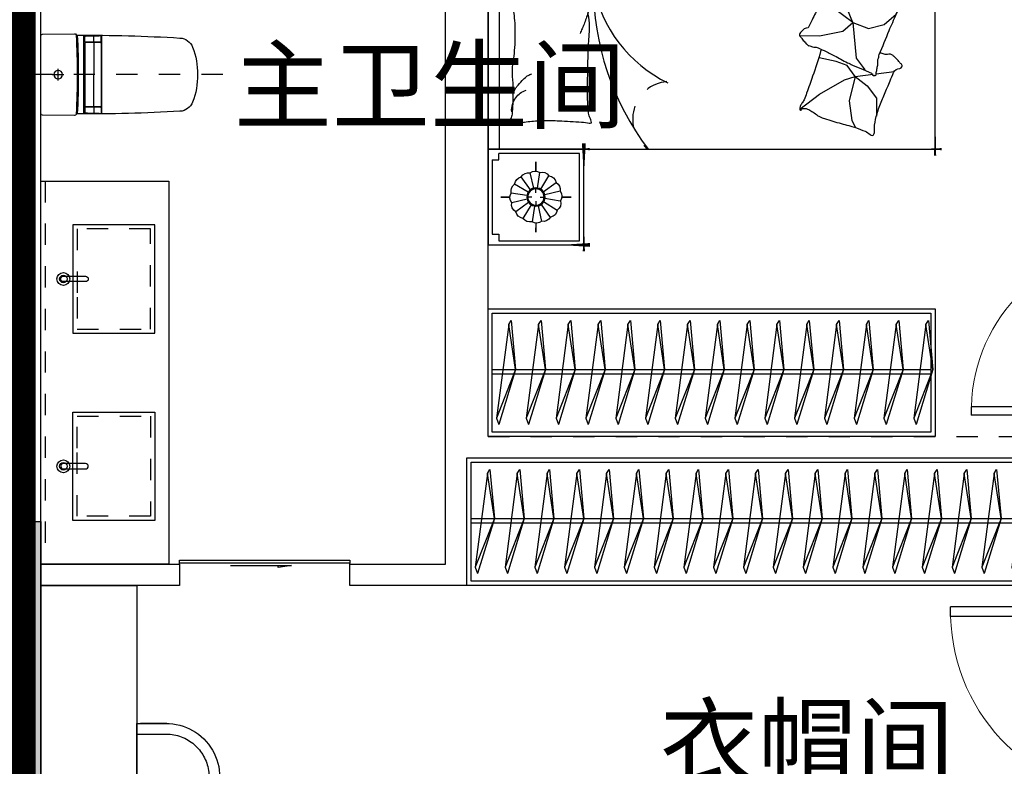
# Model space of a CAD drawing. Header units: millimetres. Extents: x 296296 to 297283, y 219875 to 220035.
# Tile 113 of 256: x 296789.19 to 296793.81, y 220017.64 to 220021.15. Entities that reach past the tile are written whole.
import ezdxf

# ---------------------------------------------------------------- set-up
doc = ezdxf.new("R2010")
doc.units = ezdxf.units.MM
for name, pattern in [('185洋房-中间套（报建版）-旧规$0$DASH', [0.35, 0.25, -0.1]), ('185洋房-中间套（报建版）-旧规$0$洋房户型$0$CONTINOUS', [0]), ('185洋房-中间套（报建版）-旧规$0$洋房户型$0$DASH', [0.35, 0.25, -0.1]), ('185洋房-中间套（报建版）-旧规$0$洋房户型$0$XU-140-SF-N1$0$DASH', [0.35, 0.25, -0.1])]:
    doc.linetypes.add(name, pattern=pattern)
doc.layers.add('面积-计容-住宅-1', color=1, linetype='Continuous', lineweight=0)
doc.styles.get("Standard").update_dxf_attribs({"font": 'arial.ttf'})

# ---------------------------------------------------------------- blocks, each defined once
blk = doc.blocks.new('wy53eu64i765i57i78i')
blk.add_hatch(color=253).paths.add_polyline_path([(982074.855165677, 187858.4381568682), (982274.855165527, 187858.4381568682), (982274.855165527, 184858.4381608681), (982074.855165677, 184858.4381608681)])
at = {"color": 253}
blk.add_lwpolyline([(982074.855165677, 187858.4381568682), (982274.855165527, 187858.4381568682), (982274.855165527, 184858.4381608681), (982074.855165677, 184858.4381608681)], close=True, dxfattribs=at)
blk = doc.blocks.new('sayea5yuteaytuytrauyt')
h = blk.add_hatch()
h.set_pattern_fill('钢筋混凝土', color=253, scale=100)
h.set_pattern_definition([(45, (0, 0), (-176.7766952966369, 176.7766952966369), []), (49.99999999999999, (0, 0), (717.2601826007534, -62.75213498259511), [75, -825]), (355, (0, 0), (-138.751333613, 752.1921337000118), [60, -660]), (100.4514, (59.77168, -5.22934), (578.5093817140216, 689.4395420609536), [63.74019000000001, -701.142112]), (46.1842, (0, 200), (1067.241048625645, -165.5190143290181), [112.5, -1237.5]), (96.63560000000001, (88.936745, 186.206693), (934.6627055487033, 974.1178709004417), [95.610288, -1051.713]), (351.1842, (0, 200), (934.6619451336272, 974.1186009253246), [90, -990]), (21, (100, 150), (596.9070521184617, -402.6188906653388), [75, -825]), (326.0000000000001, (100, 150), (243.3153319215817, 725.150045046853), [60, -660]), (71.4514, (149.742233, 116.448394), (840.22262858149, 322.5304967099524), [63.74019000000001, -701.142112]), (37.5, (0, 0), (12.15985531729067, 332.8938538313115), [0, -652, 0, -670, 0, -662.5]), (7.5, (0, 0), (263.0695374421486, 394.4117118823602), [0, -382, 0, -637, 0, -252.5]), (327.5, (-223, 0), (533.822436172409, -22.55487173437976), [0, -250, 0, -780, 0, -1035]), (317.5, (-323, 0), (583.1861693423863, 100.1049823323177), [0, -325, 0, -518, 0, -735])])
h.paths.add_polyline_path([(1007424.854593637, 89058.43775986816), (1007424.854593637, 87258.43856486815), (1007174.854593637, 87258.43856486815), (1007174.854593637, 89058.43775986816)])
h.paths.add_polyline_path([(1021574.855280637, 89058.43775986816), (1021574.855280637, 87258.43856486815), (1021324.855280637, 87258.43856486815), (1021324.855280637, 89058.43775986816)])
h.paths.add_polyline_path([(989374.8548266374, 89058.43775186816), (989374.8548266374, 87258.43815686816), (989124.8548266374, 87258.43815686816), (989124.8548266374, 89058.43775186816)])
h.paths.add_polyline_path([(1039624.855051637, 89058.43775186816), (1039624.855051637, 87258.43815686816), (1039374.855051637, 87258.43815686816), (1039374.855051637, 89058.43775186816)])
h.paths.add_polyline_path([(1014474.854936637, 87858.43815686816), (1014474.854936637, 84858.43816086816), (1014274.854936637, 84858.43816086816), (1014274.854936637, 87858.43815686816)])
h.paths.add_polyline_path([(1044574.854944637, 92958.43692786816), (1044574.854944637, 91158.43691286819), (1044374.854944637, 91158.43691286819), (1044374.854944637, 92758.43691286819), (1044074.854822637, 92758.43691286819), (1044074.854822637, 92958.43691286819)])
h.paths.add_polyline_path([(984374.8549336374, 92758.43691286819), (984374.8549336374, 91158.43691286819), (984174.8549336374, 91158.43691286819), (984174.8548116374, 92958.43691286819), (984674.8550556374, 92958.43691286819), (984674.8550556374, 92758.43691286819)])
h.paths.add_polyline_path([(1027974.850721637, 92758.43691286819), (1027974.850721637, 91258.40206186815), (1027774.850721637, 91258.40206186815), (1027774.850721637, 92958.43691286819), (1028324.850721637, 92958.43691286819), (1028324.850721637, 92758.43691286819)])
h.paths.add_polyline_path([(1000974.859155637, 92958.43691286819), (1000974.859155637, 91258.40206186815), (1000774.859155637, 91258.40206186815), (1000774.859155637, 92758.43691286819), (1000424.859155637, 92758.43691286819), (1000424.859155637, 92958.43691286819)])
h.paths.add_polyline_path([(1033174.859613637, 92958.43691286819), (1033174.859613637, 91258.40205786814), (1032974.859613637, 91258.40205786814), (1032974.859613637, 92758.43691286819), (1032624.859613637, 92758.43691286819), (1032624.859613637, 92958.43691286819)])
h.paths.add_polyline_path([(995774.8502636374, 92758.43691286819), (995774.8502636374, 91258.40205786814), (995574.8502636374, 91258.40205786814), (995574.8502636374, 92958.43691286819), (996124.8502636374, 92958.43691286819), (996124.8502636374, 92758.43691286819)])
h.paths.add_polyline_path([(1014874.854936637, 80258.43772586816), (1014874.854936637, 80058.43772586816), (1014274.854936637, 80058.43772586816), (1014274.854936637, 81858.43772586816), (1014474.854936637, 81858.43772586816), (1014474.854936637, 80258.43772586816)])
h.paths.add_polyline_path([(1046674.855165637, 92358.43775186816), (1046674.855165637, 90658.43777086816), (1046474.855165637, 90658.43777086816), (1046474.855165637, 92158.43775186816), (1046024.855051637, 92158.43775186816), (1046024.855051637, 92358.43775186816)])
h.paths.add_polyline_path([(982274.8547116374, 92158.43775186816), (982274.8547116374, 90658.43777086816), (982074.8547116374, 90658.43777086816), (982074.8547116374, 92358.43775186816), (982724.8548266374, 92358.43775186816), (982724.8548266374, 92158.43775186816)])
h.paths.add_polyline_path([(1042874.855566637, 80058.43772586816), (1042874.855604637, 79458.43791586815), (1042074.855596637, 79458.43791586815), (1042074.855596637, 79658.43791586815), (1042674.855566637, 79658.43791586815), (1042674.855528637, 80258.43772586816), (1043624.855539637, 80258.43772586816), (1043624.855539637, 80058.43772586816)])
h.paths.add_polyline_path([(1010674.855341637, 80058.43772586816), (1010674.855379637, 79458.43791586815), (1009874.855367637, 79458.43791586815), (1009874.855367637, 79658.43791586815), (1010474.855341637, 79658.43791586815), (1010474.855303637, 80258.43772586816), (1011424.855310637, 80258.43772586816), (1011424.855310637, 80058.43772586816)])
h.paths.add_polyline_path([(1018874.854505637, 79658.43791586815), (1018874.854505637, 79458.43791586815), (1018074.854498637, 79458.43791586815), (1018074.854536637, 80058.43772586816), (1017324.854563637, 80058.43772586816), (1017324.854563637, 80258.43772586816), (1018274.854536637, 80258.43773286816), (1018274.854536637, 79658.43791586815)])
h.paths.add_polyline_path([(986674.8542806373, 79658.43791586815), (986674.8542806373, 79458.43791586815), (985874.8542736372, 79458.43791586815), (985874.8543116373, 80058.43772586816), (985124.8543376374, 80058.43772586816), (985124.8543376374, 80258.43772586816), (986074.8543116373, 80258.43773286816), (986074.8543116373, 79658.43791586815)])
h.paths.add_polyline_path([(1016574.855280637, 92758.43691286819), (1016574.855280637, 91158.43691286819), (1016374.855280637, 91158.43691286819), (1016374.855280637, 92158.43775186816), (1016074.855051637, 92158.43775186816), (1016074.855051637, 92358.43775186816), (1016374.855280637, 92358.43775186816), (1016374.855280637, 92958.43691286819), (1016874.855280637, 92958.43691286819), (1016874.855280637, 92758.43691286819)])
h.paths.add_polyline_path([(1012374.854593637, 92158.43775186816), (1012374.854593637, 91158.43691286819), (1012174.854593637, 91158.43691286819), (1012174.854593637, 92758.43691286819), (1011874.854593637, 92758.43691286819), (1011874.854593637, 92958.43691286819), (1012374.854593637, 92958.43691286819), (1012374.854593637, 92358.43775186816), (1012674.854826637, 92358.43775186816), (1012674.854826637, 92158.43775186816)])
h.paths.add_polyline_path([(1031699.854631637, 87258.43614286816), (1031699.854631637, 86658.43778686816), (1029249.854215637, 86658.43778686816), (1029249.854215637, 87258.43614286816), (1029449.854215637, 87258.43614286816), (1029449.854215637, 86858.43778286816), (1031499.854631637, 86858.43778286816), (1031499.854631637, 87258.43614286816)])
h.paths.add_polyline_path([(999499.8556616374, 87258.43614286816), (999499.8556616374, 86658.43778686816), (997049.8552426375, 86658.43778686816), (997049.8552426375, 87258.43614286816), (997249.8552426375, 87258.43614286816), (997249.8552426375, 86858.43778286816), (999299.8556616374, 86858.43778286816), (999299.8556616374, 87258.43614286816)])
h.paths.add_polyline_path([(1029449.854215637, 89158.43772886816), (1029449.854215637, 88743.43829786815), (1029249.854215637, 88743.43829786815), (1029249.854215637, 89358.43772886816), (1031699.854631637, 89358.43772886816), (1031699.854631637, 88743.43913286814), (1031499.854631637, 88743.43913286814), (1031499.854631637, 89158.43772886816)])
h.paths.add_polyline_path([(999499.8556616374, 89358.43772886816), (999499.8556616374, 88743.43829786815), (999299.8556616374, 88743.43829786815), (999299.8556616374, 89158.43772886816), (997249.8552426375, 89158.43772886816), (997249.8552426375, 88743.43913286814), (997049.8552426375, 88743.43913286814), (997049.8552426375, 89358.43772886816)])
h.paths.add_polyline_path([(1026174.845110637, 92958.43691286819), (1026174.845110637, 90058.43717586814), (1025974.845110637, 90058.43717586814), (1025974.845110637, 92758.43691286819), (1025574.850809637, 92758.43691286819), (1025574.850809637, 92958.43691286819)])
h.paths.add_polyline_path([(1002774.864763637, 92758.43691286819), (1002774.864763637, 90058.43717586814), (1002574.864763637, 90058.43717586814), (1002574.864763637, 92958.43691286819), (1003174.859068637, 92958.43691286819), (1003174.859068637, 92758.43691286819)])
h.paths.add_polyline_path([(993974.8547306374, 92958.43691686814), (993974.8547306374, 90058.44779286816), (993774.8547306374, 90058.44779286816), (993774.8547306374, 92758.43691286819), (993374.8515306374, 92758.43691286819), (993374.8515306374, 92958.43691286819)])
h.paths.add_polyline_path([(1034974.855142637, 92758.43691286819), (1034974.855142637, 90058.44779286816), (1034774.855142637, 90058.44779286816), (1034774.855142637, 92958.43691686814), (1035374.858343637, 92958.43691286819), (1035374.858343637, 92758.43691286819)])
h.paths.add_polyline_path([(1046674.855165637, 83408.43776386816), (1046674.855165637, 80058.43772586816), (1046074.855165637, 80058.43772586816), (1046074.855165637, 80258.43772586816), (1046474.855165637, 80258.43772586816), (1046474.855165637, 83408.43776386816)])
h.paths.add_polyline_path([(982674.8547116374, 80258.43772586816), (982674.8547116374, 80058.43772586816), (982074.8547116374, 80058.43772586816), (982074.8547116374, 83408.43776386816), (982274.8547116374, 83408.43776386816), (982274.8547116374, 80258.43772586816)])
h.paths.add_polyline_path([(1001674.854280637, 89358.43772886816), (1001674.854280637, 86658.43778686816), (1001474.854280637, 86658.43778686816), (1001474.854280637, 89158.43772886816), (1000774.859155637, 89158.43772886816), (1000774.859155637, 89358.43772886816)])
h.paths.add_polyline_path([(1027274.855596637, 89158.43772886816), (1027274.855596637, 86658.43778686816), (1027074.855596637, 86658.43778686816), (1027074.855596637, 89358.43772886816), (1027974.850721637, 89358.43772886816), (1027974.850721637, 89158.43772886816)])
h.paths.add_polyline_path([(995074.8548266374, 89158.43772886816), (995074.8548266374, 86658.43778686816), (994874.8548266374, 86658.43778686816), (994874.8548266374, 89358.43772886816), (995774.8502636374, 89358.43772886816), (995774.8502636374, 89158.43772886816)])
h.paths.add_polyline_path([(1033874.855051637, 89358.43772886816), (1033874.855051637, 86658.43778686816), (1033674.855051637, 86658.43778686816), (1033674.855051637, 89158.43772886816), (1032974.859613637, 89158.43772886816), (1032974.859613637, 89358.43772886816)])
h.paths.add_polyline_path([(989374.8548266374, 92958.43691286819), (989374.8548266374, 92158.43691286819), (988974.8548266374, 92158.43691286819), (988974.8548266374, 92958.43691286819)])
h.paths.add_polyline_path([(1007574.854593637, 92958.43691286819), (1007574.854593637, 92158.43691286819), (1007174.854593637, 92158.43691286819), (1007174.854593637, 92958.43691286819)])
h.paths.add_polyline_path([(995074.8548266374, 79658.43738986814), (995074.8548266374, 79258.43738986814), (994374.8548266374, 79258.43738986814), (994374.8548266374, 79658.43738986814)])
h.paths.add_polyline_path([(1002174.854280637, 79658.43738986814), (1002174.854280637, 79258.43738986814), (1001474.854280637, 79258.43738986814), (1001474.854280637, 79658.43738986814)])
h.paths.add_polyline_path([(1027274.855596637, 79658.43738986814), (1027274.855596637, 79258.43738986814), (1026574.855596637, 79258.43738986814), (1026574.855596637, 79658.43738986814)])
h.paths.add_polyline_path([(1034374.855051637, 79658.43738986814), (1034374.855051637, 79258.43738986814), (1033674.855051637, 79258.43738986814), (1033674.855051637, 79658.43738986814)])
h.paths.add_polyline_path([(1039774.855051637, 92958.43691286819), (1039774.855051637, 92158.43691286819), (1039374.855051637, 92158.43691286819), (1039374.855051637, 92958.43691286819)])
h.paths.add_polyline_path([(1021574.855280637, 92958.43691286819), (1021574.855280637, 92158.43691286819), (1021174.855280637, 92158.43691286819), (1021174.855280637, 92958.43691286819)])
at = {"color": 253}
blk.add_lwpolyline([(1014474.854936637, 87858.43815686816), (1014474.854936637, 84858.43816086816), (1014274.854936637, 84858.43816086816), (1014274.854936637, 87858.43815686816), (1014474.854936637, 87858.43815686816)], close=True, dxfattribs=at)
blk = doc.blocks.new('4uyh5uj6kj67j75rykjtuk7tsik76ykj')
at = {"color": 253}
for s, p in [('主卫生间', (840380.9273978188, 431740)), ('衣帽间', (842383.0000000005, 428650))]:
    blk.add_text(s, height=337.5886524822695, dxfattribs=at).set_placement(p)
blk = doc.blocks.new('185洋房-中间套（报建版）-旧规$0$洋房户型$0$11A$C643C1FD2')
at = {"color": 253}
for points in [[(28.00162752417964, 342.6770962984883, -0.2633679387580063), (0.0515171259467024, 361.4657623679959, -0.494818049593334), (9.22300753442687, 380.2089987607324, -0.049224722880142), (26.89366485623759, 381.9528907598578, -0.0368308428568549), (50.53589313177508, 380.2089987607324, -0.0318926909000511), (88.513958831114, 372.0737317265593, 0.0357819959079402), (122.4282498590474, 365.0841070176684, 0.0329412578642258), (212.0899194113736, 359.1705537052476, 0.0265644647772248), (323.3170857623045, 365.0841070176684, 0.0179054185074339), (360.8313586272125, 370.4487565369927, -0.0333974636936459), (381.0393698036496, 372.7026747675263, -0.0320396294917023), (418.1219118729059, 371.9701745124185, 0.018441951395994), (482.4437609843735, 368.9494421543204, 0.0108372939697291), (547.20722402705, 369.7023622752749, 0.0146238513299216), (595.1154809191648, 372.7026747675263, 0.1112493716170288), (617.6622878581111, 380.009099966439, -0.1537083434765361), (634.5505437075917, 383.9622313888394, -0.0764444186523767), (641.9869964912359, 382.2391803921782, -0.215512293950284), (643.9398537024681, 380.2089987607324, -0.5858582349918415), (641.2773915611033, 377.1638927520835, 0.3634893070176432), (636.428366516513, 374.5792910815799, 0.1917162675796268), (636.3710470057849, 363.0441536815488, -0.1296753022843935), (638.3061893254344, 346.4303289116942, -0.0173502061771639), (635.3064320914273, 329.6262630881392, 0.0193256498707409), (632.6727208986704, 314.5282753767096, 0.0188175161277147), (626.0583722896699, 246.1461785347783, 0.0218280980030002), (625.1612337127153, 186.9199199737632, 0.0062041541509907), (626.5468691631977, 153.0692459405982, 0.0019630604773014), (632.6727208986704, 46.17539165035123, 0.0283408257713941), (636.9498540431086, 10.04676229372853, -0.1170135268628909), (636.428366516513, 1.137023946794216, -0.3660599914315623), (634.9992988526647, 0.2057491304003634, -0.0397304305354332), (621.4055880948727, 3.013640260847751, -0.0483088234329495), (607.6671159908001, 8.49546699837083, 0.0629807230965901), (596.9933037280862, 12.39658056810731, 0.0405796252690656), (573.5959727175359, 15.7771522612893, 0.0143450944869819), (506.85604535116, 18.02642949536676, 0.0054844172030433), (381.4113608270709, 17.27782013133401, 0.0071527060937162), (285.2684470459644, 14.27319686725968, 0.0087615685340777), (242.7241944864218, 11.586396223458, -0.0081531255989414), (197.0090114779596, 8.643489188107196, -0.062510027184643), (139.879690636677, 13.04411358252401, 0.078669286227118), (94.29284231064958, 15.08410701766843, 0.0478250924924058), (71.93141105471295, 10.36764307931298, -0.0344939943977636), (41.1465831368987, 3.013640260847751, -0.0235713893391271), (15.81139786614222, -8.1299222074e-06, -0.5102284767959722), (14.85667191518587, 1.137023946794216), (22.36815910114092, 31.16260241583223), (43.02460189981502, 113.7327313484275, 0.0730409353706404), (44.97563112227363, 133.3135636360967, 0.0233051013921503), (39.26876032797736, 194.4262439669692, 0.0182988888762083), (35.19884174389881, 217.2706755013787, -0.0109698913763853), (27.85368260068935, 255.2657693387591, -0.0422811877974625), (24.94686314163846, 289.579173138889, -0.0272005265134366), (27.85368260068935, 342.9727865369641)], [(583.8483481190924, 374.5792910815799, 0.0881531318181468), (549.3185234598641, 371.0355364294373, 0.0881531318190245), (518.1231781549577, 355.8132692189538, 0.0775471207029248), (496.4769416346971, 334.2011149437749, 0.077547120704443), (482.4437609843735, 307.0218101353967)], [(501.8616993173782, 368.8804882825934, 0.0278421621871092), (478.0799251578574, 358.2673156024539, 0.0486850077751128), (465.5431597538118, 350.1835615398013, 0.0236664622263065), (437.6198862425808, 325.8245057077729, 0.0312234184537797), (418.5966097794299, 305.1453350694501, 0.0468009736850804), (413.4886008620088, 297.4792006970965, 0.023190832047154), (405.4516541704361, 280.7496055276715)], [(118.3913605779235, 15.79728258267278, 0.0097294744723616), (145.6801728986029, 24.82911724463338, 0.009729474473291), (172.5969230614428, 34.91583502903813, 0.0079705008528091), (194.3418602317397, 43.95450188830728, 0.0079705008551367), (215.7876314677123, 53.68171564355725)]]:
    blk.add_lwpolyline(points, format="xyb", dxfattribs=at)
blk = doc.blocks.new('185洋房-中间套（报建版）-旧规$0$洋房户型$0$11A$C5A527934')
at = {"color": 253}
for p, q in [((122.7863028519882, 492.3297854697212), (194.0422210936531, 398.7701386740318)), ((469.082148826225, 493.1734273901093), (467.2889541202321, 399.6312042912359)), ((194.0422210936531, 398.7701386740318), (261.6452530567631, 281.4336128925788)), ((347.0384173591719, 320.5457457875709), (364.8287260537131, 400.5479455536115)), ((467.2889541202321, 399.6312042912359), (490.5114477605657, 289.7861020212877)), ((530.7634408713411, 243.3727071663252), (592.6898554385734, 326.9167924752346)), ((592.6898554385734, 326.9167924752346), (677.8384109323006, 360.9532905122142)), ((677.8384109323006, 360.9532905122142), (699.5126560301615, 357.8590980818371)), ((261.6452530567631, 281.4336128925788), (277.656460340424, 231.6545115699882)), ((329.248285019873, 268.9888375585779), (347.0384173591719, 320.5457457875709)), ((490.5114477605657, 289.7861020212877), (530.7634408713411, 243.3727071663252)), ((69.51041293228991, 247.6549006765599), (37.09750266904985, 229.6184736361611)), ((162.0198065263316, 260.0996760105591), (69.51041293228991, 247.6549006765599)), ((277.656460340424, 231.6545115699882), (162.0198065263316, 260.0996760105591)), ((277.656460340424, 231.6545115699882), (233.1808649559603, 174.7640555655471)), ((277.656460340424, 231.6545115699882), (329.248285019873, 268.9888375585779)), ((277.656460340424, 231.6545115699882), (288.2512753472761, 146.9533973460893)), ((530.7634408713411, 243.3727071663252), (363.562474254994, 226.3543945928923)), ((530.7634408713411, 243.3727071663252), (502.8965543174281, 169.1111991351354)), ((530.7634408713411, 243.3727071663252), (591.1416068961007, 268.1265008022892)), ((591.1416068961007, 268.1265008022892), (653.0678451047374, 265.0323083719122)), ((653.0678451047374, 265.0323083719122), (741.3128976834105, 249.5610920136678)), ((741.3128976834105, 249.5610920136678), (744.2826452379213, 243.7632998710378)), ((318.6659118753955, 193.8651198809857), (307.8287011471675, 186.1295117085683)), ((363.562474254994, 226.3543945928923), (318.6659118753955, 193.8651198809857)), ((233.1808649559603, 174.7640555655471), (174.4729873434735, 132.0963089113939)), ((502.8965543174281, 169.1111991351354), (521.4744786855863, 94.8498182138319)), ((174.4729873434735, 132.0963089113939), (90.85874809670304, 132.0963089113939)), ((289.9070901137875, 133.7158508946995), (300.5571840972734, 48.57280439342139)), ((521.4744786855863, 94.8498182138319), (569.7114051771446, 38.53747242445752))]:
    blk.add_line(p, q, dxfattribs=at)
blk.add_lwpolyline([(405.0356356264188, 391.5003112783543, -0.0256263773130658), (394.5934741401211, 394.0405346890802, -0.0108003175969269), (278.209239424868, 431.5106167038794, -0.0045599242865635), (199.4338971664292, 459.5707737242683, -0.0112502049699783), (167.8769151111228, 471.9491266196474, -0.0693939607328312), (150.9364112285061, 481.9861399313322, 0.0797562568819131), (135.9971100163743, 490.4264496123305, 0.1063994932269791), (122.7863028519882, 492.3297854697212, 0.3286420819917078), (119.1773717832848, 489.2655320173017, 0.2995467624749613), (121.3153486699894, 483.4137400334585, -0.1899166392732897), (126.2542959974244, 475.4833428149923, -0.0335175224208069), (127.3176843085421, 466.2475801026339, -0.0756271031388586), (126.8906863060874, 462.1304654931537, -0.0534886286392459), (124.2209201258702, 455.063051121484, -0.0178378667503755), (113.3135905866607, 435.2732662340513, -0.0383935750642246), (97.84424402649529, 413.4275901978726, 0.0595290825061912), (88.45066338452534, 398.9000875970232, 0.0359425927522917), (78.95537845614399, 375.3470172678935, 0.011245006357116), (55.85925023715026, 297.6302435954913, 0.0062027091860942), (46.61283075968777, 262.009805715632, -0.010783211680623), (41.10622010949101, 241.5682398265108, -0.0194848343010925), (37.09750266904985, 229.6184736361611, -0.0050616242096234), (19.43351800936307, 184.4461909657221, -0.1013919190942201), (4.367418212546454, 161.6979340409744, 0.2237680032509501), (2.24386440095e-05, 149.6127858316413, 0.2555795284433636), (2.805489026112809, 145.4583129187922, 0.0815627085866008), (16.92475666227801, 140.8788286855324, 0.0718052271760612), (32.32184490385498, 140.7632261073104, -0.0699853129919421), (48.11559286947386, 140.7018463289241, -0.0354599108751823), (101.6783004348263, 129.0320565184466, -0.0294323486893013), (163.8247328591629, 106.7504570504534, -0.0015539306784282), (193.8273851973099, 93.84524431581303, 0.0015200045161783), (224.4987916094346, 80.64991030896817, 0.004735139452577), (256.237719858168, 67.46336765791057, -0.0038204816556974), (295.604757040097, 51.19196171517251, -0.2960011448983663), (315.3198151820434, 22.10359100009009, 0.6497743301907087), (334.6137799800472, 13.98520612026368, 0.0231899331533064), (338.6621444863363, 18.15789371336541, -0.0288000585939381), (341.960333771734, 21.48196777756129, -0.0057266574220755), (347.8876233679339, 26.68343014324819, 0.0043580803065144), (355.6948428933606, 33.49688085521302, 0.0275279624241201), (370.9950301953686, 48.67188713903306, 0.0462141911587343), (378.6929041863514, 58.96571177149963, 0.194121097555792), (381.2113511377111, 73.97301234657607, -0.1337189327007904), (382.2652226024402, 95.61669339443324, -0.0057790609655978), (388.9653815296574, 115.431317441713, -0.0088817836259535)], format="xyb", dxfattribs=at)
blk.add_lwpolyline([(770.2698468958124, 299.0561550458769, 0.1013919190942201), (787.0352203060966, 320.5827156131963, -0.2237680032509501), (792.3160632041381, 332.2975630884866, -0.2555795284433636), (789.8372789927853, 336.6548462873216, -0.0815627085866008), (776.1105519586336, 342.3030636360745, -0.0718052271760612), (760.7676185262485, 343.5984725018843, 0.0699853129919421), (745.0250362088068, 344.8702209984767, 0.0354599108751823), (692.5143547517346, 360.6111221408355, 0.0294323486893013), (632.2585668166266, 387.5905357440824, 0.0015539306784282), (603.3333250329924, 402.757409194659, -0.0015200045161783), (573.7635334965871, 418.2648087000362, -0.004735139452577), (543.1286866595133, 433.8452654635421, 0.0038204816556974), (505.1246174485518, 453.0861851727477, 0.2960011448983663), (487.6971029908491, 483.6000929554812, 0.265444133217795), (469.082148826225, 493.1734273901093, -0.0231899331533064), (464.7258680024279, 489.3233112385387, 0.0288000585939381), (461.1825995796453, 486.2618132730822, 0.0057266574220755), (454.8740680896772, 481.5299634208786, -0.0043580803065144), (446.5675822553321, 475.3349589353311, -0.0275279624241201), (430.149279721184, 461.3773126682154, -0.0462141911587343), (421.6850562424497, 451.7037915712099, -0.194121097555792), (418.0237477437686, 436.9336708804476, 0.1337189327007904), (415.3140452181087, 415.4344363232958, 0.0115049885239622), (398.5551213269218, 377.3189803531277, 0.0088817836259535), (374.8533441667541, 328.8747350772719, 0.0124257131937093), (341.4359616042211, 267.358714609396, -0.0336123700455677), (330.0450882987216, 244.0923795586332), (309.3242681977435, 193.4073047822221), (293.3396342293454, 154.3073867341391, 0.2243410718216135), (280.2644931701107, 142.336453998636, -0.7227715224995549), (280.1118582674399, 134.362428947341, -0.1035130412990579), (283.475598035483, 133.9159818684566, 0.0534647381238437), (289.9907356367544, 133.7042395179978, 0.0301092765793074), (310.7412826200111, 129.5083340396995, -0.0314364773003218), (330.6279829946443, 125.5419687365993, -0.0532399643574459), (344.2355694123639, 125.1658530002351, 0.0551795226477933), (357.3661006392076, 124.7520930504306, 0.0562710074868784), (380.1486569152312, 118.8334074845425, 0.0108003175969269), (493.3185365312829, 72.55300682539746, 0.0045599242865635), (569.7114051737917, 38.53747242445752, 0.0112502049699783), (600.2267866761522, 23.7767736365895, 0.0693939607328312), (616.3481453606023, 12.47084147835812, -0.0797562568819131), (630.5965715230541, 2.91030277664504, -0.1063994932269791), (643.622630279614, -7.6228861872e-06, -0.3286420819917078), (647.45581179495, 2.778616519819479, -0.2995467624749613), (645.7726487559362, 8.777064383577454, 0.1899166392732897), (641.4560746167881, 17.06268979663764, 0.0335175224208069), (641.103711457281, 26.35278924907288, 0.0756271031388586), (641.8450193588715, 30.42506412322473, 0.0534886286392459), (645.0486305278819, 37.26705745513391, 0.0178378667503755), (657.4407085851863, 56.16260785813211, 0.0383935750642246), (674.5389620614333, 76.75833489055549, -0.0595290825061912), (685.0184041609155, 90.52310813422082, -0.0359425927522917), (696.2910374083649, 113.2791029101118, -0.011245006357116), (725.2760093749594, 188.9969967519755, -0.0062027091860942), (737.2254412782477, 223.8039349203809, 0.010783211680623), (744.2826452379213, 243.7632998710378, 0.0194848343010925), (749.1954882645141, 255.370655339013, 0.0050616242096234)], format="xyb", close=True, dxfattribs=at)
blk = doc.blocks.new('185洋房-中间套（报建版）-旧规$0$洋房户型$0$11cdx床头灯2.0')
at = {"color": 253}
for p, q in [((0, 121.9930754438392), (0, 164.8358911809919)), ((-22.36753262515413, 36.55522483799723), (-61.20316116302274, 100.0242339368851)), ((-6.675826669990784, 42.33230819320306), (-18.26673075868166, 115.8317782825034)), ((10.03221337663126, 41.66468136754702), (27.45064381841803, 114.0049844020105)), ((25.21293987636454, 34.65398449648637), (68.98890671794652, 94.82196510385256)), ((-34.65398450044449, 25.21293987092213), (-94.82196508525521, 68.98890669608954)), ((36.55522483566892, 22.36753262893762), (100.0242339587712, 61.20316118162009)), ((-121.9930754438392, 0), (-164.8358911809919, 0)), ((-41.66468137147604, 10.0322133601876), (-114.0049843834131, 27.45064379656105)), ((-19.46074865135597, 0), (-38.24746614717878, 0)), ((0, 19.46074865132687), (0, 38.24746614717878)), ((19.46074865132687, 0), (38.24746614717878, 0)), ((42.33230819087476, 6.675826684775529), (115.8317783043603, 18.26673077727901)), ((121.9930754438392, 0), (164.8358911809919, 0)), ((-42.33230818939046, -6.675826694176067), (-115.831778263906, -18.26673078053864)), ((-36.55522482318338, -22.36753264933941), (-100.0242339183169, -61.20316118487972)), ((-25.21293984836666, -34.65398451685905), (-68.9889066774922, -94.82196510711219)), ((-27.26200928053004, -114.0502396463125), (-9.963274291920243, -41.68122052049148)), ((0, -19.46074865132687), (0, -38.24746614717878)), ((18.72336690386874, -113.8760766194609), (6.952890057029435, -42.28768495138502)), ((62.58618011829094, -99.16473352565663), (22.87297582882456, -36.24110863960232)), ((34.65398451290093, -25.21293985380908), (96.00410843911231, -67.33413310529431)), ((41.66468137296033, -10.03221335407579), (114.3802456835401, -25.8424789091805)), ((0, -121.9930754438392), (0, -164.8358911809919))]:
    blk.add_line(p, q, dxfattribs=at)
for points in [[(0, 164.8358911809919), (0, 121.9930754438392)], [(-164.8358911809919, 0), (-121.9930754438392, 0)], [(164.8358911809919, 0), (122.0982539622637, -1.711093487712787)], [(0, -164.8358911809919), (0, -121.9930754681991)]]:
    blk.add_lwpolyline(points, dxfattribs=at)
for radius in [42.85546614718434, 38.24746614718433]:
    blk.add_circle((0, 0), radius, dxfattribs=at)
for centre, start, end in [((-55.65763585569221, 60.34635381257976), 97.98094052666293, 167.5444984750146), ((-28.32740078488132, 77.05201628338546), 75.48094052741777, 145.0444984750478), ((3.315424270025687, 82.02720775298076), 52.98094052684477, 122.5444984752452), ((34.45350603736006, 74.51450042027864), 30.48094052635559, 100.0444984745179), ((60.34635383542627, 55.6576358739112), 7.980940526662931, 77.54449847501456), ((-74.51450040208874, 34.45350601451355), 120.4809405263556, 190.0444984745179), ((77.05201630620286, 28.32740080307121), 345.4809405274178, 55.04449847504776), ((-82.02720773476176, 3.315424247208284), 142.9809405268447, 212.5444984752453), ((82.02720777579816, -3.315424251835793), 322.9809405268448, 32.54449847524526), ((-77.05201626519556, -28.32740080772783), 165.4809405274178, 235.0444984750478), ((74.51450044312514, -34.45350601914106), 300.4809405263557, 10.04449847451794), ((-60.34635379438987, -55.65763587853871), 187.9809405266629, 257.5444984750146), ((55.65763589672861, -60.34635381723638), 277.9809405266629, 347.5444984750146), ((-34.45350599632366, -74.51450042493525), 210.4809405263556, 280.044498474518), ((-3.31542422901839, -82.02720775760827), 232.9809405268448, 302.5444984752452), ((28.32740082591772, -77.05201628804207), 255.4809405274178, 325.0444984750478)]:
    blk.add_arc(centre, 40.1031497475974, start, end, dxfattribs=at)
blk = doc.blocks.new('*U1160')
at = {"color": 253}
for p, q in [((-900, 0), (-1350, 0)), ((-1350, 0), (-1350, -450)), ((-1350, 0), (1350, 0)), ((900, 0), (-900, 0)), ((-900, 0), (-900, -2100)), ((-900, -450), (-900, 0)), ((900, -2100), (900, 0)), ((900, -450), (900, 0)), ((900, 0), (1350, 0)), ((1350, 0), (1350, -450)), ((-1330, -50), (-1330, -430)), ((-920, -430), (-920, -50)), ((900, -52.37141133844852), (-900, -52.37141133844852)), ((920, -430), (920, -50)), ((1330, -50), (1330, -430)), ((-1350, -450), (-900, -450)), ((-1330, -430), (-920, -430)), ((1350, -450), (900, -450)), ((1330, -430), (920, -430)), ((-900, -2100), (900, -2100))]:
    blk.add_line(p, q, dxfattribs=at)
at = {"color": 253, "linetype": '185洋房-中间套（报建版）-旧规$0$洋房户型$0$CONTINOUS', "ltscale": 2.5}
blk.add_line((900, -494.0539780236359), (-129.6384496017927, -493.6936342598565), dxfattribs=at)
at = {"color": 253}
for points in [[(-1300, -20), (-1300, -50), (-1330, -50)], [(-950, -20), (-1300, -20)], [(-950, -20), (-950, -50), (-920, -50)], [(950, -20), (950, -50), (920, -50)], [(950, -20), (1300, -20)], [(1300, -20), (1300, -50), (1330, -50)]]:
    blk.add_lwpolyline(points, dxfattribs=at)
for points in [[(-1350, -332.5829230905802, 0, 18, 0), (-1350, -478.5486145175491, 10, 10, 0)], [(1350, -332.5829230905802, 0, 18, 0), (1350, -478.5486145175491, 10, 10, 0)], [(-900, -349.7433749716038, 0, 10, 0), (-900, -477.732901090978, 10, 10, 0)], [(900, -349.7433749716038, 0, 10, 0), (900, -477.732901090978, 10, 10, 0)], [(-1380.642982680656, -450, 10, 0, 0), (-1202.928873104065, -450, 10, 10, 0)], [(-873.3039343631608, -450, 18, 0, 0), (-1032.485541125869, -450, 10, 10, 0)], [(873.3039343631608, -450, 18, 0, 0), (1032.485541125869, -450, 10, 10, 0)], [(1380.642982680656, -450, 10, 0, 0), (1202.928873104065, -450, 10, 10, 0)], [(668.4798599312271, -1858.974266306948, 10, 0, 0.3742418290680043), (834.35406832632, -1895.367973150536, 10, 10, -2.215859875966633)], [(686.134763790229, -1863.698682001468, 10, 0, -0.1770186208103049), (693.2691898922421, -1995.667389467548, 10, 10, 2.215859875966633)], [(900, -1958.516598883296, 0, 10, 0), (900, -2130, 10, 10, 0)], [(-900, -2005.373558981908, 0, 10, 0), (-900, -2130, 10, 10, 0)], [(-658.2516379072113, -2100, 0, 10, 0), (-930, -2100, 10, 10, 0)], [(775.3735589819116, -2100, 0, 10, 0), (930, -2100, 10, 10, 0)]]:
    blk.add_lwpolyline(points, format="xyseb", dxfattribs=at)
at = {"color": 253, "linetype": '185洋房-中间套（报建版）-旧规$0$洋房户型$0$CONTINOUS', "ltscale": 2.5}
for centre, radius, start, end in [((-128.8583196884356, -1775.735626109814), 1282.042229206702, 90.03486480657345, 126.977026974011), ((-10.6178487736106, -1124.520932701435), 641.9571511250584, 100.6846126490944, 154.0789214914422), ((515.9483600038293, -1720.672995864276), 391.6461517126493, 284.3565564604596, 348.6982700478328), ((773.9434106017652, -1781.829325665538), 129.6719098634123, 228.5450077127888, 346.4386693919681), ((519.1637179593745, -1944.946974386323), 181.3429785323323, 301.1833281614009, 22.206194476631)]:
    blk.add_arc(centre, radius, start, end, dxfattribs=at)
at = {"color": 253, "linetype": '185洋房-中间套（报建版）-旧规$0$洋房户型$0$XU-140-SF-N1$0$DASH', "ltscale": 2.5}
blk.add_arc((-757.918790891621, -855.2302890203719), 175.8930122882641, 5.188406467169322, 143.8786841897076, dxfattribs=at)
at = {"color": 253, "xscale": -1}
for name, p in [('185洋房-中间套（报建版）-旧规$0$洋房户型$0$11cdx床头灯2.0', (-1125, -225)), ('185洋房-中间套（报建版）-旧规$0$洋房户型$0$11A$C643C1FD2', (-140.3062636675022, -485.6770544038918))]:
    blk.add_blockref(name, p, dxfattribs=at)
at = {"color": 253}
for name, p in [('185洋房-中间套（报建版）-旧规$0$洋房户型$0$11cdx床头灯2.0', (1125, -225)), ('185洋房-中间套（报建版）-旧规$0$洋房户型$0$11A$C643C1FD2', (140.3062636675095, -485.6770544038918)), ('185洋房-中间套（报建版）-旧规$0$洋房户型$0$11A$C5A527934', (-835.6395401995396, -1956.163217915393))]:
    blk.add_blockref(name, p, dxfattribs=at)
blk = doc.blocks.new('185洋房-中间套（报建版）-旧规$0$洋房户型$0$11A$C17570B11')
at = {"color": 253}
for p, q in [((0, 0), (-211.0270006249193, -32.54784116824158)), ((0, 0), (228.5429438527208, -89.85827781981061)), ((-211.0270006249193, -32.54784116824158), (-229.8062428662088, -20.4895358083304)), ((-211.0270006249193, -32.54784116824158), (228.5429438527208, -89.85827781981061)), ((228.5429438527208, -89.85827781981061), (259.1465271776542, -78.90659712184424))]:
    blk.add_line(p, q, dxfattribs=at)
blk.add_lwpolyline([(-229.8062428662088, -20.4895358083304), (0, 0), (259.1465271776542, -78.90659712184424)], dxfattribs=at)
blk = doc.blocks.new('*U1161')
at = {"color": 253}
for points in [[(1399.999998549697, 0), (4500.000001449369, 0), (4500.000001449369, -599.9999999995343), (1399.999998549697, -599.9999999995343)], [(1419.999998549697, -20), (4480.000001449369, -20), (4480.000001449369, -579.9999999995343), (1419.999998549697, -579.9999999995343)]]:
    blk.add_lwpolyline(points, close=True, dxfattribs=at)
for points in [[(1419.999998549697, -285.2554255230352), (4480.000001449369, -285.2554255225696)], [(1419.999998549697, -305.2554255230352), (4480.000001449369, -305.2554255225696)]]:
    blk.add_lwpolyline(points, dxfattribs=at)
at = {"color": 253, "rotation": 270}
for p in [(1529.565361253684, -285.148174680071), (1669.565361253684, -285.148174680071), (1809.565361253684, -285.148174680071), (1949.565361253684, -285.148174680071), (2089.565361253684, -285.148174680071), (2229.565361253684, -285.148174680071), (2369.565361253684, -285.148174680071), (2509.565361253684, -285.148174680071), (2649.565361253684, -285.148174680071), (2789.565361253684, -285.148174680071), (2929.565361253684, -285.148174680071), (3069.565361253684, -285.148174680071), (3209.565361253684, -285.148174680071), (3349.565361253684, -285.148174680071), (3489.565361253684, -285.148174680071), (3629.565361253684, -285.148174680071), (3769.565361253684, -285.148174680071), (3909.565361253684, -285.148174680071), (4049.565361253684, -285.148174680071), (4189.565361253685, -285.148174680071), (4329.565361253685, -285.148174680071), (4469.565361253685, -285.148174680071)]:
    blk.add_blockref('185洋房-中间套（报建版）-旧规$0$洋房户型$0$11A$C17570B11', p, dxfattribs=at)
blk = doc.blocks.new('*U1162')
at = {"color": 253}
for points in [[(49.99999854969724, 0), (2150.00000144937, 0), (2150.00000144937, -599.9999999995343), (49.99999854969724, -599.9999999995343)], [(69.99999854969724, -20), (2130.00000144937, -20), (2130.00000144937, -579.9999999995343), (69.99999854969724, -579.9999999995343)]]:
    blk.add_lwpolyline(points, close=True, dxfattribs=at)
for points in [[(69.99999854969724, -285.2554255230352), (2130.00000144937, -285.2554255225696)], [(69.99999854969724, -305.2554255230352), (2130.00000144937, -305.2554255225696)]]:
    blk.add_lwpolyline(points, dxfattribs=at)
at = {"color": 253, "rotation": 270}
for p in [(179.5653612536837, -285.148174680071), (319.5653612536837, -285.148174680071), (459.5653612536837, -285.148174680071), (599.5653612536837, -285.148174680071), (739.5653612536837, -285.148174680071), (879.5653612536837, -285.148174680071), (1019.565361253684, -285.148174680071), (1159.565361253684, -285.148174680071), (1299.565361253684, -285.148174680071), (1439.565361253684, -285.148174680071), (1579.565361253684, -285.148174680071), (1719.565361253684, -285.148174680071), (1859.565361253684, -285.148174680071), (1999.565361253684, -285.148174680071), (2139.565361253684, -285.148174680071)]:
    blk.add_blockref('185洋房-中间套（报建版）-旧规$0$洋房户型$0$11A$C17570B11', p, dxfattribs=at)
blk = doc.blocks.new('185洋房-中间套（报建版）-旧规$0$洋房户型$0$0627004614060755559669DADA558Desk_7_ICDA')
at = {"color": 253, "linetype": 'ByBlock'}
for p, q in [((135.5067688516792, 454.3815198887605), (-1.33659341e-08, 454.3815198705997)), ((4.08836058e-08, 50.00073370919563), (135.8617244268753, 49.99874006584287))]:
    blk.add_line(p, q, dxfattribs=at)
at = {"color": 253}
blk.add_lwpolyline([(135.5067688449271, 504.3815198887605), (-2.01180228e-08, 504.3815198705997), (4.76356945e-08, 0), (141.585731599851, 1.67638063e-08), (18.23688822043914, 2.0954758e-09)], dxfattribs=at)
blk.add_ellipse((137.2971440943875, 252.1907599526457), major_axis=(9.543512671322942, 252.0164800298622), ratio=0.9999999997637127, start_param=3.172344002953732, end_param=6.328134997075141, dxfattribs=at)
at = {"color": 253, "linetype": 'ByBlock'}
blk.add_open_spline([(135.8617244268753, 49.99874006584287), (142.8966715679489, 49.94879694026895), (149.9342136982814, 50.2663414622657), (168.7145371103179, 52.09909560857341), (180.3916395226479, 54.28524919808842), (203.1847677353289, 60.66387470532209), (214.300432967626, 64.85624571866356), (235.6288372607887, 75.11844467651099), (245.8412389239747, 81.18811028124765), (265.0490330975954, 95.0183018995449), (274.0441217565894, 102.7786091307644), (290.5406321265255, 119.7514905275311), (298.041792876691, 128.9637961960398), (311.3197225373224, 148.5574212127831), (317.0962814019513, 158.9384306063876), (326.7473105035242, 180.5502605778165), (330.6216280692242, 191.7807392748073), (336.348970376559, 214.7461721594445), (338.2019045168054, 226.4807630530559), (339.8294341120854, 250.0935711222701), (339.6040038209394, 261.9714147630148), (337.0816712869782, 285.5054623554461), (334.7848089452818, 297.1612940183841), (328.1901804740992, 319.8928674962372), (323.8925186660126, 330.9682497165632), (313.4283907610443, 352.1983129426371), (307.2620901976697, 362.3526581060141), (293.250253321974, 381.4283490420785), (285.4049386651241, 390.349393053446), (268.2762816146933, 406.6841004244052), (258.993210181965, 414.0975053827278), (239.2744694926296, 427.1889080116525), (228.839112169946, 432.8666985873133), (207.1366740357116, 442.3122126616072), (195.8699365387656, 446.0797867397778), (172.8511893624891, 451.58894597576), (161.0995438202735, 453.3304439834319), (144.8167351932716, 454.2975966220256), (140.338702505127, 454.4145632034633), (135.861724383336, 454.382779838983)], degree=3, knots=[3.172344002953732, 3.172344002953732, 3.172344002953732, 3.172344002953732, 3.276724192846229, 3.276724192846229, 3.452311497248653, 3.452311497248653, 3.627898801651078, 3.627898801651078, 3.803486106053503, 3.803486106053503, 3.979073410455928, 3.979073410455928, 4.154660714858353, 4.154660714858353, 4.330248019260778, 4.330248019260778, 4.505835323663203, 4.505835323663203, 4.681422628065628, 4.681422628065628, 4.857009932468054, 4.857009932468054, 5.032597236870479, 5.032597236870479, 5.208184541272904, 5.208184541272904, 5.383771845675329, 5.383771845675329, 5.559359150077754, 5.559359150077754, 5.73494645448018, 5.73494645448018, 5.910533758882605, 5.910533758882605, 6.08612106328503, 6.08612106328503, 6.261708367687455, 6.261708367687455, 6.328134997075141, 6.328134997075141, 6.328134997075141, 6.328134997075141], dxfattribs=at)
blk = doc.blocks.new('*U1173')
at = {"color": 253}
blk.add_lwpolyline([(1249.999999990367, -899.999996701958), (1250.000000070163, 899.999996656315), (800.0000000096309, 899.9999966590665), (799.9999999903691, -899.9999966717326), (1249.999999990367, -899.999996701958)], dxfattribs=at)
blk.add_blockref('185洋房-中间套（报建版）-旧规$0$洋房户型$0$0627004614060755559669DADA558Desk_7_ICDA', (1250.000000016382, -252.1907599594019), dxfattribs=at)
blk = doc.blocks.new('185洋房-中间套（报建版）-旧规$0$洋房户型$0$13c')
at = {"color": 253, "linetype": '185洋房-中间套（报建版）-旧规$0$洋房户型$0$DASH'}
for p, q in [((89521.18999350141, 114520.9816541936), (89521.20321187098, 115411.3876496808)), ((89548.82875787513, 115294.1480379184), (89493.50966866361, 115294.1480379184)), ((89548.82875786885, 115294.1474457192), (89493.54184648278, 115294.1474457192))]:
    blk.add_line(p, q, dxfattribs=at)
at = {"color": 253}
for p, q in [((89521.17770799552, 115321.8075812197), (89521.19289635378, 115266.4885034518)), ((89705.95152516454, 115173.5558113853), (89335.91642230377, 115173.5558113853)), ((89364.83589357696, 115169.0022681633), (89342.82677173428, 115169.0022681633)), ((89367.83589357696, 115094.2650665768), (89367.83589357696, 115166.0022681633)), ((89369.93430123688, 115094.2650665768), (89369.93430123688, 115166.0022681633)), ((89372.93430123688, 115169.0022681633), (89669.47134217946, 115168.9950308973)), ((89672.46769411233, 115094.2576829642), (89672.47119574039, 115165.9948844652)), ((89674.56610176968, 115094.257580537), (89674.56960339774, 115165.9947820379)), ((89677.56974982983, 115168.9946355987), (89699.57887164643, 115168.993561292)), ((89366.13573895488, 115126.9421309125), (89339.76872953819, 115126.9421309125)), ((89372.10712295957, 115126.9421309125), (89521.36898544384, 115126.9421309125)), ((89670.29646742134, 115126.9348533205), (89521.03460511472, 115126.9421390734)), ((89676.26785141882, 115126.934561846), (89702.63486080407, 115126.9332748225)), ((89701.52725234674, 115088.8262331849), (89340.87453606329, 115088.8350352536)), ((89364.83589357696, 115091.2650665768), (89340.92174534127, 115091.2650665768)), ((89372.93430123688, 115091.2650665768), (89669.46754768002, 115091.2578294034)), ((89677.56595533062, 115091.2574341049), (89701.48010353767, 115091.2562668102)), ((89521.1904398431, 114639.5558113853), (89521.1904398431, 114639.5558113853))]:
    blk.add_line(p, q, dxfattribs=at)
at = {"color": 253, "elevation": 4.384597e-10}
blk.add_lwpolyline([(89338.07385982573, 115374.5558122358, 0.4095801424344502), (89331.07473857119, 115367.6667251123), (89328.67762249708, 115216.3974893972, 0.3408577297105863), (89333.8617654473, 115209.4797981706, -0.3388656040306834), (89336.05958687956, 115206.5687617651, 0.0166606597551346), (89349.04112700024, 114721.8467915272, 0.2976509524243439), (89392.355204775, 114662.2954906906, 0.1003364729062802), (89521.16322548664, 114639.5558122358, 0.1003364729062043), (89649.97124619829, 114662.2954906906, 0.2976509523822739), (89693.28532397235, 114721.8467915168, 0.0161027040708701), (89705.81229805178, 115206.4329703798, -0.3533940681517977), (89708.16140059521, 115209.3815242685, 0.3568190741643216), (89713.70184006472, 115216.4232588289), (89711.3122820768, 115367.6663945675, 0.4095939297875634), (89704.31315559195, 115374.5558122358)], format="xyb", close=True, dxfattribs=at)
at = {"color": 253}
blk.add_circle((89521.18530217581, 115294.1480379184), 20, dxfattribs=at)
for centre, radius, start, end in [((89518.86931198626, 118509.5126538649), 3305.360900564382, 266.8298459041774, 270.0402224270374), ((89523.59031296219, 118512.5470783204), 3308.39538148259, 269.9584258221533, 273.1570464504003), ((89518.86931198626, 118504.5399853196), 3305.360900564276, 266.8292517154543, 270.0402224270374), ((94520.5214039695, 114992.6114435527), 5183.597077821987, 178.0819936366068, 178.902551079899), ((89342.82677173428, 115166.0022681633), 3, 90, 178.0819936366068), ((89364.83589357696, 115166.0022681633), 3, 0, 90), ((89372.93430123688, 115166.0022681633), 3, 90, 180), ((89523.59031296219, 118507.5744097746), 3308.395381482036, 269.9584258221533, 273.1576243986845), ((89669.47119574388, 115165.9950309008), 3, 359.9972032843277, 89.99720329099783), ((89677.56960339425, 115165.9946356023), 3, 89.99720329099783, 179.9972032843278), ((89699.57872521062, 115165.9935612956), 3, 1.915209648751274, 89.99720329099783), ((84521.87563561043, 114992.8554699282), 5183.597077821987, 1.094652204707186, 1.915209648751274), ((89340.87462435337, 115091.8350352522), 3, 178.902551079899, 269.9983137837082), ((89340.92174534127, 115094.2650665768), 3, 178.8756706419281, 270), ((89364.83589357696, 115094.2650665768), 3, 270, 0), ((89372.93430123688, 115094.2650665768), 3, 180, 270), ((89669.46769411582, 115094.2578293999), 3, 269.9972032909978, 359.9972032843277), ((89677.56610176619, 115094.2574341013), 3, 179.9972032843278, 269.9972032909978), ((89701.48024997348, 115094.2562668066), 3, 269.9972032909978, 1.121532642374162), ((89701.52725234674, 115091.8262331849), 3, 269.9988895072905, 1.094652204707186)]:
    blk.add_arc(centre, radius, start, end, dxfattribs=at)
blk = doc.blocks.new('*U1182')
at = {"color": 253}
for points in [[(898.0490467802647, -499.0456784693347), (98.04904678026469, -499.0456784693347), (98.04904678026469, 100.9543215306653), (898.0490467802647, 100.9543215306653), (1898.049046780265, 100.9543215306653), (1898.049046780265, -499.0456784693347)], [(303.0490467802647, -434.0332262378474), (303.0490467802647, -49.05203525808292), (643.0490467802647, -49.05203525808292), (643.0490467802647, -49.05203525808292), (813.0490467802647, -49.05203525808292), (813.0490467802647, -434.0332262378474)], [(1693.049046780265, -434.0332262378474), (1693.049046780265, -49.05203525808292), (1353.049046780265, -49.05203525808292), (1353.049046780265, -49.05203525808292), (1183.049046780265, -49.05203525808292), (1183.049046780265, -434.0332262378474)]]:
    blk.add_lwpolyline(points, close=True, dxfattribs=at)
at = {"color": 253, "linetype": '185洋房-中间套（报建版）-旧规$0$洋房户型$0$DASH', "ltscale": 0.2}
blk.add_lwpolyline([(1898.049046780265, 80.95432153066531), (898.0490467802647, 80.95432153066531), (98.04904678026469, 80.95432153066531)], dxfattribs=at)
at = {"color": 253}
for points in [[(570.5490467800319, -108.7379362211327), (570.5490467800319, -4.045624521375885, 0.9999978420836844), (545.5490467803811, -4.045678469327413), (545.5490467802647, -108.7379362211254, 1)], [(1425.549046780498, -108.7379362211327), (1425.549046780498, -4.045624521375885, -0.9999978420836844), (1450.549046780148, -4.045678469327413), (1450.549046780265, -108.7379362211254, -1)]]:
    blk.add_lwpolyline(points, format="xyb", close=True, dxfattribs=at)
at = {"color": 253, "linetype": '185洋房-中间套（报建版）-旧规$0$洋房户型$0$DASH', "ltscale": 0.2}
for points in [[(323.0490467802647, -414.0332262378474), (323.0490467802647, -69.05203525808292), (643.0490467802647, -69.05203525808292), (793.0490467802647, -69.05203525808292), (793.0490467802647, -414.0332262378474)], [(1673.049046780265, -414.0332262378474), (1673.049046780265, -69.05203525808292), (1353.049046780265, -69.05203525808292), (1203.049046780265, -69.05203525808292), (1203.049046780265, -414.0332262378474)]]:
    blk.add_lwpolyline(points, close=True, dxfattribs=at)
at = {"color": 253}
for centre, radius in [((558.0490467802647, -4.045678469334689), 30), ((558.0490467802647, -4.045678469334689), 17.5), ((1438.049046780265, -4.045678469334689), 30), ((1438.049046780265, -4.045678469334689), 17.5)]:
    blk.add_circle(centre, radius, dxfattribs=at)
blk = doc.blocks.new('185洋房-中间套（报建版）-旧规$0$洋房户型$0$$DorLib2D$00000001')
at = {"color": 253}
for p, q in [((0.45, 0.9750000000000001), (0.5000000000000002, 0.9750000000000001)), ((0.45, 0), (0.45, 0.9750000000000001)), ((0.5, 0), (0.5, 0.9750000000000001)), ((0.5, 0), (0.45, 0))]:
    blk.add_line(p, q, dxfattribs=at)
at = {"color": 253, "lineweight": 13}
blk.add_arc((0.475, 0), 0.975, 91.4692835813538, 180, dxfattribs=at)
blk = doc.blocks.new('185洋房-中间套（报建版）-旧规$0$$DorLib2D$00000129')
at = {"color": 253, "linetype": 'Continuous'}
for p, q in [((-0.5, 0.5450265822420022), (-0.5, 0.6866180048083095)), ((-0.5, 0.6866180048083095), (0.5, 0.6866180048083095)), ((0.5, 0.6866180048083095), (0.5, 0.5450265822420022)), ((0.5, 0.5450265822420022), (-0.5, 0.5450265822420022)), ((-0.5, 0.5000000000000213), (-0.5, 0.5450265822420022)), ((0.5, 0.5000000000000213), (0.5, 0.5450265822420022)), ((-0.2000000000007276, 0.4374999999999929), (0.1583561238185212, 0.4374999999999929)), ((0.1583561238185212, 0.4374999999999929), (0.0804472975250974, 0.3407772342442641)), ((0.0804472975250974, 0.3407772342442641), (0.0804472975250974, 0.4375))]:
    blk.add_line(p, q, dxfattribs=at)
blk = doc.blocks.new('185洋房-中间套（报建版）-旧规')
at = {"color": 253, "linetype": 'Continuous'}
for p, q in [((29999.99993213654, 8700.000000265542), (29999.99993213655, 12099.99999973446)), ((30199.99993213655, 8700.000000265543), (30199.99993213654, 11999.99999973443)), ((30199.99993213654, 8100.000000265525), (30199.99993213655, 8700.000000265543)), ((30099.99993213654, 8000.000000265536), (30099.99993213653, 8600.000000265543)), ((30649.99993214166, 8100.000000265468), (30199.99993213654, 8100.000000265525)), ((30649.99993214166, 8000.000000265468), (30649.99993214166, 8100.000000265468)), ((32099.99993213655, 8100.000000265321), (31449.99993214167, 8100.000000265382)), ((31449.99993214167, 8100.000000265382), (31449.99993214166, 8000.000000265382)), ((32099.99993213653, 8000.000000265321), (32099.99993213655, 8100.000000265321)), ((30099.99993213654, 8000.000000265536), (30649.99993214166, 8000.000000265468)), ((31449.99993214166, 8000.000000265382), (32099.99993213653, 8000.000000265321))]:
    blk.add_line(p, q, dxfattribs=at)
at = {"color": 253, "linetype": '185洋房-中间套（报建版）-旧规$0$DASH'}
for p, q in [((29999.99993213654, 8700.000000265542), (26999.99993214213, 8700.00000026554)), ((30099.99993213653, 8600.000000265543), (26999.99985760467, 8600.000000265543))]:
    blk.add_line(p, q, dxfattribs=at)
at = {"color": 253, "xscale": -1, "rotation": 270}
for name, p in [('*U1160', (29999.9999321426, 10950.00000026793)), ('*U1182', (31999.04562011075, 8001.950953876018))]:
    blk.add_blockref(name, p, dxfattribs=at)
at = {"color": 253, "extrusion": (0, 0, -1), "xscale": -1, "zscale": -1, "rotation": 90.00000166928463}
blk.add_blockref('185洋房-中间套（报建版）-旧规$0$洋房户型$0$13c', (83274.55326263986, 99921.1941669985), dxfattribs=at)
at = {"color": 253, "zscale": 100}
for name, p, xscale, yscale, rotation in [('185洋房-中间套（报建版）-旧规$0$洋房户型$0$$DorLib2D$00000001', (26949.99993214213, 9199.999999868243), -800, -800, 90), ('185洋房-中间套（报建版）-旧规$0$$DorLib2D$00000129', (31049.99993214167, 8050.000000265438), -800, 100, 359.9999999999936), ('185洋房-中间套（报建版）-旧规$0$洋房户型$0$$DorLib2D$00000001', (26949.99985760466, 7450.000000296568), -900, 900, 270)]:
    blk.add_blockref(name, p, dxfattribs=dict(at, xscale=xscale, yscale=yscale, rotation=rotation))
at = {"color": 253, "xscale": -1}
for name, p in [('*U1162', (30049.99993084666, 9300.00000014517)), ('*U1161', (31500.02825260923, 8600.006268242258))]:
    blk.add_blockref(name, p, dxfattribs=at)
at = {"color": 253, "rotation": 180.0003494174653}
blk.add_blockref('*U1173', (32900.00044635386, 7100.006923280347), dxfattribs=at)
blk = doc.blocks.new('185标准层外包-中间-报建版')
at = {"color": 253, "linetype": 'Continuous'}
for p, q in [((28107.36407352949, 10949.57977557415), (28107.36407352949, 23249.57977558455)), ((27907.36407352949, 11149.57977557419), (27907.36407352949, 23049.57977558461))]:
    blk.add_line(p, q, dxfattribs=at)

msp = doc.modelspace()

# ---------------------------------------------------------------- block references
at = {"xscale": 0.001, "yscale": 0.001, "zscale": 0.001}
for name, p in [('4uyh5uj6kj67j75rykjtuk7tsik76ykj', (295949.8135978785, 219588.9300733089)), ('wy53eu64i765i57i78i', (295807.0135978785, 219830.9300733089)), ('sayea5yuteaytuytrauyt', (295774.8135978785, 219930.9300733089))]:
    msp.add_blockref(name, p, dxfattribs=at)

# ---------------------------------------------------------------- next in the draw order: block references
at = {"xscale": -0.001, "yscale": 0.001, "zscale": 0.001}
msp.add_blockref('185洋房-中间套（报建版）-旧规', (296821.3884530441, 220010.4885109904), dxfattribs=at)

# ---------------------------------------------------------------- next in the draw order: linework, layer by layer
at = {"layer": '面积-计容-住宅-1', "const_width": 0.15}
for points in [[(296777.3884596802, 220021.4885113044), (296781.9884531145, 220021.488510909), (296781.9884528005, 220022.5885109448), (296783.7884530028, 220022.588510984), (296783.7884527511, 220023.2885110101), (296787.1884526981, 220023.2885109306), (296787.1884527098, 220022.6885109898), (296789.1884528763, 220022.6885109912), (296789.1884528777, 220016.3885109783), (296789.188452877, 220016.3885109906), (296789.188452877, 220011.5885109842), (296785.4884528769, 220011.5885109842), (296785.4884528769, 220010.9885109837), (296781.9884528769, 220010.9885109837), (296781.9884528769, 220012.7385109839), (296776.4884528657, 220012.7385109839), (296776.4884528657, 220012.7385109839), (296773.0884528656, 220012.7385109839), (296773.0884528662, 220017.6885109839), (296776.3884528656, 220017.6885109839), (296776.3884528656, 220020.1885109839), (296775.6884528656, 220020.1885109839), (296775.6884528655, 220021.1885108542), (296777.3884596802, 220021.1885113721)], [(296800.9884460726, 220021.4885113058), (296796.3884526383, 220021.4885109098), (296796.3884529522, 220022.5885109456), (296794.5884527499, 220022.5885109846), (296794.5884530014, 220023.2885110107), (296791.1884530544, 220023.2885109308), (296791.1884530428, 220022.6885109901), (296789.1884528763, 220022.6885109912), (296789.1884528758, 220016.3885109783), (296789.1884528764, 220016.3885109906), (296789.188452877, 220011.5885109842), (296792.888452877, 220011.5885109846), (296792.888452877, 220010.9885109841), (296796.388452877, 220010.9885109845), (296796.3884528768, 220012.7385109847), (296801.8884528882, 220012.7385109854), (296801.8884528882, 220012.7385109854), (296805.2884528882, 220012.7385109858), (296805.2884528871, 220017.6885109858), (296801.9884528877, 220017.6885109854), (296801.9884528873, 220020.1885109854), (296802.6884528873, 220020.1885109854), (296802.6884528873, 220021.1885108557), (296800.9884460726, 220021.1885113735)]]:
    msp.add_lwpolyline(points, close=True, dxfattribs=at)

# ---------------------------------------------------------------- next in the draw order: block references
at = {"yscale": 0.001, "zscale": 0.001}
for p, xscale in [((296761.1810889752, 220000.0389312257), 0.001), ((296817.1958171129, 220000.0389312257), -0.001)]:
    msp.add_blockref('185标准层外包-中间-报建版', p, dxfattribs=dict(at, xscale=xscale))

doc.saveas('drawing.dxf')
